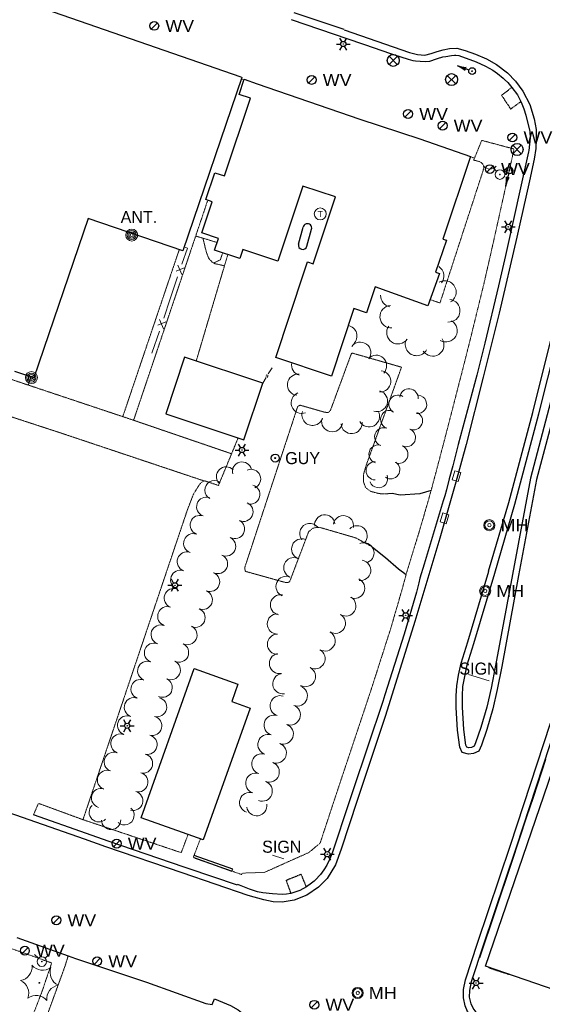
# Model space of a CAD drawing. Extents: x 386588 to 390135, y 96998 to 113606.
# Tile 18 of 92: x 387550 to 387758, y 98726 to 99119. Entities that reach past the tile are written whole.
import ezdxf
from ezdxf.enums import TextEntityAlignment as Align

# ---------------------------------------------------------------- set-up
doc = ezdxf.new("R2010")
doc.units = 0
doc.header["$MEASUREMENT"] = 0
doc.linetypes.add('Wisdot3', pattern=[0.1875, 0.125, -0.0625])
doc.linetypes.add('Wisdot5', pattern=[0.1, 0.05, -0.05])
for name, color, linetype, lineweight in [('E_BLD', 241, 'Continuous', 25), ('E_BLD_HvyDash', 241, 'Wisdot3', 25), ('E_DRN', 40, 'Continuous', 15), ('E_DWY', 2, 'Wisdot3', 15), ('E_LAND_Vegetation', 3, 'Continuous', 15), ('E_LTG', 21, 'Continuous', 25), ('E_MISCPROP', 30, 'Continuous', 15), ('E_MISCPROP_Railing', 30, 'Continuous', 15), ('E_MISCPROP_Solid', 241, 'Continuous', 15), ('E_PATH_Sidewalk', 2, 'Wisdot5', 15), ('E_RDWY', 21, 'Continuous', 25), ('E_RDWY_AsphConc', 200, 'Continuous', 25), ('E_RDWY_C_and_G', 21, 'Continuous', 25), ('E_SGN', 21, 'Continuous', 15), ('E_SIG', 5, 'Continuous', 30), ('E_UTL_EGuyWire', 200, 'Continuous', 25), ('E_UTL_MH', 30, 'Continuous', 15), ('E_UTL_W', 5, 'Continuous', 25), ('E_UTL_WHydrant', 4, 'Continuous', 15), ('E_WAL', 40, 'Continuous', 25)]:
    doc.layers.add(name, color=color, linetype=linetype, lineweight=lineweight)
doc.styles.add('Style-dot_font5', font='dot_font5.shx')

# ---------------------------------------------------------------- blocks, each defined once
blk = doc.blocks.new('ANT')
at = {"layer": 'E_MISCPROP', "style": 'Style-dot_font5'}
blk.add_text('ANT.', height=12, dxfattribs=at).set_placement((0, 0), align=Align.MIDDLE_CENTER)
blk = doc.blocks.new('CULV')
at = {"layer": 'E_DRN'}
blk.add_arc((0, 6.15), 6.15, 216.8699, 323.1301, dxfattribs=at)
blk = doc.blocks.new('GUY')
at = {"layer": 'E_UTL_EGuyWire'}
for radius in [4, 0.5]:
    blk.add_circle((0, 0), radius, dxfattribs=at)
at = {"layer": 'E_UTL_EGuyWire', "style": 'Style-dot_font5'}
blk.add_text('GUY', height=12, dxfattribs=at).set_placement((10, 0), align=Align.MIDDLE_LEFT)
blk = doc.blocks.new('HYD')
at = {"layer": 'E_UTL_WHydrant'}
for p, q in [((-3.8, 3.8), (-8.3, 8.3)), ((3.8, 3.8), (8.3, 8.3))]:
    blk.add_line(p, q, dxfattribs=at)
for radius in [5.48, 0.42]:
    blk.add_circle((0, 0), radius, dxfattribs=at)
blk = doc.blocks.new('INLET')
at = {"layer": 'E_DRN', "flags": 128}
blk.add_lwpolyline([(-7.5, 10), (7.5, 10), (7.5, 0), (-7.5, 0)], close=True, dxfattribs=at)
blk = doc.blocks.new('LPOL')
at = {"layer": 'E_LTG'}
for p, q in [((-4, 0), (-1.5, 0)), ((-0.75, 1.3), (-2, 3.46)), ((0.75, 1.3), (2, 3.46)), ((1.5, 0), (4, 0)), ((-2, -3.46), (-0.75, -1.3)), ((2, -3.46), (0.75, -1.3))]:
    blk.add_line(p, q, dxfattribs=at)
for radius in [1.5, 1.5, 1.5, 0.125]:
    blk.add_circle((0, 0), radius, dxfattribs=at)
blk = doc.blocks.new('MH')
at = {"layer": 'E_UTL_MH'}
for radius in [5, 4, 1.5]:
    blk.add_circle((0, 0), radius, dxfattribs=at)
at = {"layer": 'E_UTL_MH', "style": 'Style-dot_font5', "width": 1.111111}
blk.add_text('MH', height=10.8, dxfattribs=at).set_placement((10, 0), align=Align.MIDDLE_LEFT)
blk = doc.blocks.new('PBX')
at = {"layer": 'E_SIG'}
for p, q in [((4.9, 5.1), (-5.1, -5.1)), ((-5.1, 5), (5, -5.2))]:
    blk.add_line(p, q, dxfattribs=at)
blk.add_circle((0, 0), 7.21, dxfattribs=at)
blk = doc.blocks.new('CTRE')
at = {"layer": 'E_LAND_Vegetation'}
blk.add_circle((0, 0), 0.223, dxfattribs=at)
for centre, start, end in [((-11.97, 8.96), 280.2067, 5.9716), ((1.81, 14.92), 220.2113, 305.9762), ((13.83, 5.89), 160.2113, 245.9762), ((-13.83, -5.9), 340.2113, 65.9762), ((-1.81, -14.93), 40.2113, 125.9762)]:
    blk.add_arc(centre, 7.87, start, end, dxfattribs=at)
at = {"layer": 'E_LAND_Vegetation', "extrusion": (0, 0, -1)}
blk.add_arc((-12.03, -9.04), 7.87, 354.0728, 79.7489, dxfattribs=at)
blk = doc.blocks.new('POLE')
at = {"layer": 'E_MISCPROP'}
for radius in [4.46, 3.35, 2.23, 1.12]:
    blk.add_circle((0, 0), radius, dxfattribs=at)
blk = doc.blocks.new('SIGN')
at = {"layer": 'E_SGN', "lineweight": 13, "style": 'Style-dot_font5'}
blk.add_text('SIGN', height=12, dxfattribs=at).set_placement((0, 0), align=Align.MIDDLE_CENTER)
blk = doc.blocks.new('TANK')
at = {"layer": 'E_MISCPROP_Solid'}
blk.add_circle((0, 0), 10.9, dxfattribs=at)
at = {"layer": 'E_MISCPROP_Solid', "style": 'Style-dot_font5', "width": 1.111111}
blk.add_text('T', height=10.8, dxfattribs=at).set_placement((0, 0), align=Align.MIDDLE_CENTER)
blk = doc.blocks.new('WV')
at = {"layer": 'E_UTL_W'}
blk.add_line((-2.83, -2.83), (2.83, 2.83), dxfattribs=at)
blk.add_circle((0, 0), 4, dxfattribs=at)
at = {"layer": 'E_UTL_W', "style": 'Style-dot_font5', "width": 1.111111}
blk.add_text('WV', height=10.8, dxfattribs=at).set_placement((10, 0), align=Align.MIDDLE_LEFT)

msp = doc.modelspace()

# ---------------------------------------------------------------- linework, layer by layer
at = {"layer": 'E_BLD'}
for p, q in [((387638.07, 99096.24), (387504.22, 99142.72)), ((387638.3, 99096.16), (387614.75, 99027.03)), ((387637.24, 99089.4), (387639.27, 99095.46)), ((387638.07, 99096.24), (387638.3, 99096.16)), ((387638.3, 99096.16), (387638.3, 99096.16)), ((387639.27, 99095.46), (387639.27, 99095.46)), ((387639.27, 99095.46), (387644.43, 99093.68)), ((387644.43, 99093.68), (387685.4, 99079.56)), ((387631.42, 99056.87), (387641.77, 99087.89)), ((387641.77, 99087.89), (387637.24, 99089.4)), ((387637.24, 99089.4), (387637.24, 99089.4)), ((387641.77, 99087.89), (387641.77, 99087.89)), ((387685.4, 99079.56), (387709.47, 99071.68)), ((387709.47, 99071.68), (387729.7, 99064.59)), ((387729.7, 99064.59), (387718.62, 99031.71)), ((387624, 99047.42), (387627.57, 99058.15)), ((387627.57, 99058.15), (387631.42, 99056.87)), ((387631.42, 99056.87), (387631.42, 99056.87)), ((387662.71, 99052.85), (387652.72, 99022.91)), ((387675.71, 99048.51), (387662.71, 99052.85)), ((387662.71, 99052.85), (387662.71, 99052.85)), ((387666.83, 99021.87), (387675.71, 99048.51)), ((387675.71, 99048.51), (387675.71, 99048.51)), ((387622.44, 99034.17), (387626.57, 99046.56)), ((387626.57, 99046.56), (387624, 99047.42)), ((387624, 99047.42), (387624, 99047.42)), ((387626.57, 99046.56), (387626.57, 99046.56)), ((387577.03, 99039.88), (387555.37, 98976.3)), ((387614.75, 99027.03), (387577.03, 99039.88)), ((387577.03, 99039.88), (387577.03, 99039.88)), ((387660.93, 99029.67), (387662.81, 99036.51)), ((387629.04, 99031.97), (387622.44, 99034.17)), ((387622.44, 99034.17), (387622.44, 99034.17)), ((387664.33, 99028.83), (387666.19, 99035.6)), ((387627.48, 99027.28), (387629.04, 99031.97)), ((387629.04, 99031.97), (387629.04, 99031.97)), ((387720.04, 99031.2), (387715.73, 99018.44)), ((387718.62, 99031.71), (387720.04, 99031.2)), ((387614.75, 99027.03), (387614.75, 99027.03)), ((387637.52, 99023.93), (387627.48, 99027.28)), ((387638.73, 99027.57), (387637.52, 99023.93)), ((387652.72, 99022.91), (387638.73, 99027.57)), ((387638.73, 99027.57), (387638.73, 99027.57)), ((387637.52, 99023.93), (387637.52, 99023.93)), ((387652.72, 99022.91), (387652.72, 99022.91)), ((387663.27, 99018.62), (387664.6, 99022.61)), ((387664.6, 99022.61), (387664.6, 99022.61)), ((387664.6, 99022.61), (387666.83, 99021.87)), ((387651.88, 98984.45), (387663.27, 99018.62)), ((387663.27, 99018.62), (387663.27, 99018.62)), ((387717.29, 99017.93), (387712.63, 99005.05)), ((387715.73, 99018.44), (387717.29, 99017.93)), ((387691.62, 99012.61), (387688.17, 99002.26)), ((387712.63, 99005.05), (387691.62, 99012.61)), ((387683.08, 99003.96), (387674.1, 98977.04)), ((387688.17, 99002.26), (387683.08, 99003.96)), ((387683.08, 99003.96), (387683.08, 99003.96)), ((387688.17, 99002.26), (387688.17, 99002.26)), ((387615.53, 98984.64), (387607.98, 98961.94)), ((387646.68, 98974.28), (387615.53, 98984.64)), ((387674.1, 98977.04), (387651.88, 98984.45)), ((387555.37, 98976.3), (387547.68, 98978.93)), ((387555.37, 98976.3), (387555.37, 98976.3)), ((387639.12, 98951.58), (387646.68, 98974.28)), ((387646.68, 98974.28), (387646.68, 98974.28)), ((387674.1, 98977.04), (387674.1, 98977.04)), ((387607.98, 98961.94), (387607.98, 98961.94)), ((387607.98, 98961.94), (387639.12, 98951.58)), ((387735.58, 98741.64), (387782.03, 98877.34)), ((387598.17, 98800.83), (387619.38, 98860.36)), ((387619.38, 98860.36), (387619.38, 98860.36)), ((387619.38, 98860.36), (387636.81, 98854.15)), ((387636.81, 98854.15), (387634.34, 98847.22)), ((387641.7, 98844.6), (387622.97, 98792)), ((387634.34, 98847.22), (387634.34, 98847.22)), ((387634.34, 98847.22), (387641.7, 98844.6)), ((387641.7, 98844.6), (387641.7, 98844.6)), ((387622.97, 98792), (387598.17, 98800.83)), ((387598.17, 98800.83), (387598.17, 98800.83)), ((387622.97, 98792), (387622.97, 98792)), ((387777.24, 98727.38), (387735.58, 98741.64)), ((387735.58, 98741.64), (387735.58, 98741.64))]:
    msp.add_line(p, q, dxfattribs=at)
for centre, start, end in [((387664.5, 99036.05), 345.3793, 167.8398), ((387662.64, 99029.31), 168.1984, 344.2158)]:
    msp.add_arc(centre, 1.75, start, end, dxfattribs=at)
at = {"layer": 'E_BLD_HvyDash', "flags": 128}
for points in [[(387746.2, 99092.18), (387742.02, 99089.06)], [(387742.02, 99089.06), (387745.66, 99083.61)], [(387745.66, 99083.61), (387749.8, 99086.59)], [(387662.08, 98778.28), (387656.07, 98775.86)], [(387664.13, 98773.26), (387662.08, 98778.28)], [(387656.07, 98775.86), (387657.88, 98770.69)]]:
    msp.add_lwpolyline(points, dxfattribs=at)
at = {"layer": 'E_DWY', "flags": 128}
for points in [[(387620.16, 98983.1), (387631.42, 99021.03), (387627.6, 99021.88), (387626.6, 99022.43), (387625.2, 99023.91), (387624.26, 99026.21), (387623.79, 99028.06), (387622.83, 99032.06), (387619.93, 99032.88), (387595.15, 98959.42), (387634.26, 98946.05)], [(387590.83, 98960.86), (387613.38, 99027.5)], [(387595.15, 98959.42), (387444.58, 99009.68)], [(387623.31, 98935.21), (387566.09, 98954.34), (387546.92, 98960.61), (387538.4, 98962.55), (387496.31, 98975.6), (387439.17, 98994.55)], [(387698.38, 98930.25), (387695.81, 98930.07), (387693.2, 98930.15), (387689.87, 98931.03), (387687.8, 98932.5), (387686.93, 98934.77), (387686.88, 98937.69), (387687.96, 98941.33), (387702.1, 98980.59), (387682.19, 98986.29), (387673.7, 98963.29), (387672.81, 98962.5), (387671.41, 98962.63), (387662.72, 98965.12), (387661.61, 98965.42), (387660.69, 98964.99), (387639.51, 98900.64), (387639.66, 98899.49), (387639.83, 98899.13), (387656.01, 98894.64), (387657.09, 98894.79), (387657.51, 98895.18), (387665.04, 98914.98), (387666.7, 98916.33), (387668.28, 98916.73), (387669.96, 98916.54), (387683.86, 98912.49), (387690.48, 98908.85)], [(387553.09, 98973.46), (387554.26, 98976.68)], [(387555.17, 98802.01), (387557.16, 98806.6), (387574.94, 98800.1), (387616.63, 98923.69), (387619.02, 98929.88), (387621.55, 98933.98), (387623.09, 98935.22), (387623.62, 98935.21), (387629.03, 98933.42), (387636.86, 98952.33)], [(387561.51, 98717.8), (387559.76, 98719.69), (387567.63, 98741.26), (387569.07, 98745.79)]]:
    msp.add_lwpolyline(points, dxfattribs=at)
at = {"layer": 'E_LAND_Vegetation'}
for centre, radius, start, end in [((387714.52, 99016.93), 4.51, 322.9352, 57.2369), ((387719.39, 99010.56), 4.51, 299.8309, 119.8309), ((387698.27, 99009.14), 4.51, 178.5099, 258.6815), ((387698.01, 99000.74), 4.51, 93.7276, 273.7276), ((387720.95, 99003.1), 4.51, 265.1288, 85.1288), ((387680.1, 98993.01), 4.23, 313.6565, 80.3008), ((387700.7, 98994.36), 4.51, 144.9078, 324.9078), ((387719.85, 98995.17), 4.51, 240.0258, 60.0258), ((387685.64, 98986.38), 4.23, 324.0365, 144.0365), ((387708.11, 98989.68), 4.51, 151.5975, 331.5975), ((387714.55, 98989.48), 4.51, 212.888, 32.888), ((387691.94, 98981.17), 4.23, 316.3005, 136.3005), ((387662.44, 98981.48), 4.23, 168.744, 253.9197), ((387660.79, 98973.57), 4.23, 83.9403, 263.9403), ((387693.61, 98974.95), 4.23, 265.4438, 85.4438), ((387662.26, 98966.39), 4.23, 110.6495, 290.6495), ((387692.28, 98967.08), 4.23, 253.048, 73.048), ((387700.72, 98965.81), 3.65, 59.2617, 239.2617), ((387705.1, 98968.32), 3.65, 355.3669, 175.3669), ((387708.52, 98965.76), 3.65, 263.4204, 83.4204), ((387666.58, 98961.58), 4.23, 161.2445, 341.2445), ((387689.13, 98960.96), 4.23, 208.7346, 28.7346), ((387697.37, 98959.73), 3.65, 71.0629, 251.0629), ((387706.84, 98959.19), 3.65, 247.7945, 67.7945), ((387674.42, 98959.07), 4.23, 167.497, 347.497), ((387682.16, 98958.3), 4.23, 184.7479, 4.7479), ((387695, 98952.81), 3.65, 71.0629, 251.0629), ((387704.04, 98952.51), 3.65, 245.7016, 65.7016), ((387692.75, 98945.92), 3.65, 73.0619, 253.0619), ((387701.03, 98945.85), 3.65, 245.7016, 65.7016), ((387638.45, 98938.92), 3.86, 13.7814, 193.7814), ((387691.6, 98939.28), 3.65, 89.7084, 269.7084), ((387697.78, 98939.68), 3.65, 235.0629, 55.0629), ((387632.08, 98936.98), 3.86, 44.3158, 224.3158), ((387642.03, 98936.01), 3.86, 292.5174, 112.5174), ((387627.46, 98931.52), 3.86, 60.698, 240.698), ((387692.94, 98936.14), 3.65, 201.1778, 21.1778), ((387641.73, 98929.8), 3.86, 255.2903, 75.2903), ((387624.16, 98924.91), 3.86, 70.4244, 250.4244), ((387638.96, 98922.89), 3.86, 246.5561, 66.5561), ((387621.57, 98917.62), 3.86, 70.4244, 250.4244), ((387635.63, 98916.1), 3.86, 241.7166, 61.7166), ((387665.5, 98914.24), 4.05, 37.6485, 217.6485), ((387671.46, 98917.66), 4.05, 7.0264, 187.0264), ((387678.91, 98917.32), 4.05, 349.9168, 169.9168), ((387684.36, 98913.32), 4.05, 316.4264, 136.4264), ((387618.98, 98910.34), 3.86, 70.4244, 250.4244), ((387632.05, 98909.13), 3.86, 245.2786, 65.2786), ((387662.26, 98908.08), 4.05, 67.3747, 247.3747), ((387687.09, 98906.5), 4.05, 292.899, 112.899), ((387616.39, 98903.06), 3.86, 70.4244, 250.4244), ((387628.82, 98902.11), 3.86, 245.2786, 65.2786), ((387659.14, 98900.6), 4.05, 67.3747, 247.3747), ((387685.81, 98899.55), 4.05, 260.8649, 80.8649), ((387613.8, 98895.78), 3.86, 70.4244, 250.4244), ((387625.65, 98894.97), 3.86, 247.9095, 67.9095), ((387656.02, 98893.12), 4.05, 67.3747, 247.3747), ((387683.36, 98892.4), 4.05, 246.048, 66.048), ((387611.21, 98888.49), 3.86, 70.4244, 250.4244), ((387622.74, 98887.81), 3.86, 247.9095, 67.9095), ((387653.79, 98885.77), 4.05, 78.7879, 258.7879), ((387679.86, 98885.38), 4.05, 238.913, 58.913), ((387608.62, 98881.22), 3.86, 70.4244, 250.4244), ((387619.84, 98880.65), 3.86, 247.9095, 67.9095), ((387652.57, 98878.17), 4.05, 90.438, 270.438), ((387675.68, 98878.44), 4.05, 238.913, 58.913), ((387605.98, 98873.93), 3.86, 69.7204, 249.7204), ((387616.62, 98873.75), 3.86, 244.3131, 64.3131), ((387652.63, 98870.07), 4.05, 90.438, 270.438), ((387671.57, 98871.4), 4.05, 240.333, 60.333), ((387603.3, 98866.68), 3.86, 69.7204, 249.7204), ((387613.27, 98866.78), 3.86, 244.3131, 64.3131), ((387667.55, 98864.31), 4.05, 241.7754, 61.7754), ((387600.62, 98859.43), 3.86, 69.7204, 249.7204), ((387609.99, 98859.76), 3.86, 244.9792, 64.9792), ((387653.4, 98862.41), 4.05, 101.3816, 281.3816), ((387663.72, 98857.18), 4.05, 241.7754, 61.7754), ((387597.95, 98852.18), 3.86, 69.7204, 249.7204), ((387606.72, 98852.76), 3.86, 244.9792, 64.9792), ((387654.73, 98854.32), 4.05, 98.6221, 278.6221), ((387660.49, 98849.48), 4.05, 249.7584, 69.7584), ((387595.27, 98844.93), 3.86, 69.7204, 249.7204), ((387604.51, 98845.02), 3.86, 255.5122, 75.5122), ((387653.69, 98845.53), 4.05, 72.4627, 252.4627), ((387657.68, 98841.88), 4.05, 249.7584, 69.7584), ((387592.59, 98837.68), 3.86, 69.7204, 249.7204), ((387602.58, 98837.54), 3.86, 255.5122, 75.5122), ((387651.25, 98837.81), 4.05, 72.4627, 252.4627), ((387654.88, 98834.28), 4.05, 249.7584, 69.7584), ((387589.91, 98830.43), 3.86, 69.7204, 249.7204), ((387600.7, 98830.01), 3.86, 256.4338, 76.4338), ((387648.81, 98830.08), 4.05, 72.4627, 252.4627), ((387652.08, 98826.68), 4.05, 249.7584, 69.7584), ((387587.23, 98823.18), 3.86, 69.7204, 249.7204), ((387598.89, 98822.5), 3.86, 256.4338, 76.4338), ((387646.37, 98822.36), 4.05, 72.4627, 252.4627), ((387649.27, 98819.08), 4.05, 249.7584, 69.7584), ((387584.55, 98815.93), 3.86, 69.7204, 249.7204), ((387597.04, 98815.05), 3.86, 254.625, 74.625), ((387643.93, 98814.63), 4.05, 72.4627, 252.4627), ((387582.2, 98808.71), 3.86, 73.7415, 253.7415), ((387646.47, 98811.48), 4.05, 249.7584, 69.7584), ((387594.99, 98807.61), 3.86, 254.625, 74.625), ((387641.49, 98806.91), 4.05, 72.4627, 252.4627), ((387581.27, 98803.04), 3.86, 134.5693, 314.5693), ((387591.52, 98801.84), 3.86, 228.7217, 48.7217), ((387644.33, 98805.69), 4.05, 188.3038, 8.3038), ((387586.17, 98800.02), 3.86, 181.0403, 1.0403)]:
    msp.add_arc(centre, radius, start, end, dxfattribs=at)
at = {"layer": 'E_MISCPROP_Railing'}
for p, q in [((387612.8, 99021.27), (387614.34, 99017.54)), ((387615.27, 99020.29), (387612.08, 99018.95)), ((387607.99, 98998.68), (387604.8, 98997.34)), ((387605.52, 98999.66), (387607.06, 98995.93)), ((387647.88, 98976.95), (387648.96, 98977.13)), ((387648.57, 98976.47), (387648.37, 98977.73))]:
    msp.add_line(p, q, dxfattribs=at)
at = {"layer": 'E_MISCPROP_Railing', "flags": 128}
for points in [[(387615.3, 99028.63), (387616.6, 99028.1), (387614.45, 99021.71)], [(387612.73, 99016.61), (387609.77, 99007.83)], [(387609.77, 99007.83), (387607.17, 99000.1)], [(387605.45, 98995), (387602.49, 98986.22)], [(387648.93, 98977.9), (387650.47, 98980.37)], [(387646.68, 98974.28), (387648.03, 98976.46)]]:
    msp.add_lwpolyline(points, dxfattribs=at)
at = {"layer": 'E_PATH_Sidewalk', "flags": 128}
for points in [[(387639.18, 99095.2), (387638.12, 99095.62)], [(387729.7, 99064.59), (387731.19, 99063.91), (387734.14, 99071.07), (387747, 99067.64), (387747, 99067.46), (387737.96, 99026.82), (387735.16, 99014.58), (387729.57, 98991.74), (387729.57, 98991.74), (387726.3, 98978.83), (387726.3, 98978.83), (387719.31, 98951.78), (387719.31, 98951.78), (387719.17, 98951.24), (387719.17, 98951.24), (387715.85, 98938.63), (387715.85, 98938.63), (387713.9, 98931.35), (387713.9, 98931.35), (387712.51, 98926.41), (387712.51, 98926.41), (387708.98, 98914.33), (387708.98, 98914.33), (387705.98, 98904.63), (387705.98, 98904.63), (387703.92, 98897.87), (387703.92, 98897.87), (387703.37, 98895.8), (387703.37, 98895.8), (387702.53, 98892.63), (387702.53, 98892.63), (387697.83, 98876.47), (387697.83, 98876.47), (387689.94, 98851.85), (387689.94, 98851.85), (387687.16, 98843.52), (387687.16, 98843.52), (387677.09, 98813.38), (387677.09, 98813.38), (387675.11, 98807.42), (387675.11, 98807.42), (387669.88, 98791.57), (387669.88, 98791.57), (387669.6, 98790.75), (387665.15, 98787.01), (387647.41, 98779.08), (387638.51, 98778.77), (387638.24, 98778.23), (387618.94, 98784.96)], [(387731.18, 99063.91), (387730.87, 99063.21), (387733.35, 99062.59), (387734.17, 99062.03), (387734.74, 99061.32), (387734.94, 99060.33), (387734.67, 99059), (387717.46, 99006.23), (387713.53, 99007.53)], [(387619.93, 99032.88), (387624.75, 99047.17)], [(387622.83, 99032.06), (387628.49, 99030.33)], [(387627.11, 99022.15), (387629.76, 99023.4), (387630.69, 99026.21)], [(387631.42, 99021.03), (387632.77, 99025.51)], [(387735.58, 98741.64), (387782.03, 98877.34), (387784.32, 98876.56), (387789.77, 98891.42), (387797.44, 98913.76), (387807.31, 98943.49), (387812.93, 98959.19), (387822.56, 98987.59)], [(387616.87, 98794.17), (387614.17, 98786.93), (387574.94, 98800.1)], [(387618.94, 98784.96), (387621.81, 98792.41)], [(387554.17, 98720.1), (387558.56, 98731.44), (387562.44, 98742.95), (387543.06, 98749.81), (387501.91, 98763.92), (387476.7, 98772.55)], [(387745.2, 98738.35), (387745.01, 98738.3), (387737.05, 98740.91), (387736.77, 98741.24)]]:
    msp.add_lwpolyline(points, dxfattribs=at)
at = {"layer": 'E_RDWY', "flags": 128}
for points in [[(387679.18, 99115.23), (387659.25, 99121.95)], [(387679.21, 99115.22), (387705.3, 99106.09), (387708.45, 99105.32), (387711.38, 99105.09), (387713.99, 99105.68), (387716.39, 99106.53), (387718.79, 99107.13), (387721.24, 99107.75), (387724.2, 99107.89), (387727.47, 99106.9), (387731.7, 99105.4), (387736.02, 99103.58), (387740.08, 99101.33), (387744.4, 99097.97), (387747.58, 99094.7), (387750.51, 99090.76), (387753.32, 99085.42), (387755.09, 99079.61), (387755.87, 99075.44), (387755.92, 99071.49), (387755.67, 99067.83), (387755.07, 99063.55), (387753.13, 99054.93), (387748.1, 99032.52), (387741.03, 99002.19), (387734.64, 98976.65), (387727.85, 98949.74), (387723.83, 98934.79), (387717.4, 98912.38), (387707.47, 98879.17), (387695.7, 98841.6), (387684.46, 98807.74), (387678, 98788.32), (387675.79, 98782.11), (387672.4, 98776.65), (387668.93, 98773.2), (387664.28, 98769.97), (387659.22, 98768), (387654.5, 98767.24), (387650.82, 98767.33), (387647.08, 98768.06), (387640.89, 98769.8), (387614.52, 98778.84), (387584.12, 98789.2), (387575.51, 98792.28), (387531.2, 98807.72)], [(387736.89, 98899.16), (387744.94, 98926.64), (387754.52, 98962.55), (387765.06, 99004.7), (387773.01, 99039.63), (387779.27, 99069), (387780.44, 99074.89), (387781.85, 99077.29), (387784.42, 99077.95), (387786.4, 99077.37), (387787.74, 99076.3), (387788.63, 99074.44), (387788.66, 99071.99), (387787.73, 99067.63), (387775.82, 99013.36)], [(387739.29, 98898.46), (387747.34, 98925.97), (387756.94, 98961.93), (387767.5, 99004.11), (387775.45, 99039.09), (387781.72, 99068.5), (387782.8, 99073.99), (387783.48, 99075.12), (387784.38, 99075.36), (387785.23, 99075.11), (387785.73, 99074.7), (387786.14, 99073.85), (387786.16, 99072.24), (387785.28, 99068.16), (387773.37, 99013.9)], [(387775.8, 99013.3), (387766.04, 98973.64), (387756.02, 98935.79), (387748.83, 98897.46), (387742.13, 98861.15), (387740.35, 98851.97), (387738.54, 98844.3), (387736.1, 98836.12), (387734, 98829.79), (387732.96, 98827.48), (387730.81, 98826.48), (387728.89, 98826.19), (387726.37, 98826.89), (387725.37, 98829.05), (387724.51, 98835.8), (387723.92, 98844.83), (387723.88, 98849.54), (387724.14, 98853.45), (387724.87, 98857.69), (387725.87, 98862.52), (387728.58, 98871.1), (387736.9, 98899.17)], [(387773.37, 99013.9), (387763.62, 98974.25), (387753.58, 98936.34), (387746.37, 98897.91), (387739.68, 98861.62), (387737.91, 98852.49), (387736.12, 98844.94), (387733.72, 98836.87), (387731.67, 98830.7), (387731.06, 98829.35), (387730.08, 98828.9), (387729.04, 98828.74), (387728.15, 98828.99), (387727.8, 98829.75), (387727, 98836.04), (387726.42, 98844.93), (387726.39, 98849.47), (387726.63, 98853.16), (387727.32, 98857.23), (387728.29, 98861.88), (387730.97, 98870.37), (387739.29, 98898.46)], [(387840.44, 98699.77), (387827.97, 98704.13), (387793.4, 98715.92), (387778.54, 98704.9), (387777.77, 98704.67), (387776.26, 98705.14), (387750.97, 98714.04), (387737.01, 98718.86), (387735.56, 98719.64), (387733.52, 98721.47), (387731.87, 98723.25), (387730.67, 98724.87), (387729.95, 98726.62), (387729.29, 98729.29), (387729.33, 98732), (387730.1, 98735.59), (387734.85, 98749.99), (387747.96, 98789.19), (387763.91, 98837.81), (387775.65, 98875.79), (387778.79, 98886.66), (387780.54, 98892.68)], [(387775.47, 98702.77), (387750.15, 98711.68), (387736, 98716.56), (387734.11, 98717.58), (387731.76, 98719.69), (387729.94, 98721.65), (387728.48, 98723.63), (387727.56, 98725.84), (387726.79, 98729), (387726.84, 98732.29), (387727.69, 98736.25), (387732.48, 98750.77), (387745.59, 98789.98), (387761.53, 98838.57)], [(387616.94, 98780.56), (387615.33, 98781.21), (387584.95, 98791.56), (387576.34, 98794.63), (387555.17, 98802.01)], [(387548.53, 98753.08), (387569.07, 98745.79), (387572.01, 98744.71), (387600.36, 98735.28), (387623.98, 98726.81), (387626.45, 98726.38)], [(387626.45, 98726.38), (387627.41, 98728.69), (387633.84, 98725.98), (387636.9, 98724.19), (387640.19, 98721.64), (387641.71, 98720.01), (387645.27, 98715.03), (387647.31, 98710.1), (387648.32, 98704.87), (387648.21, 98700.74), (387647.58, 98696.86), (387646.06, 98692.5), (387640.17, 98674.39), (387627.3, 98635.76), (387619.53, 98612.55), (387607.22, 98574.99)]]:
    msp.add_lwpolyline(points, dxfattribs=at)
at = {"layer": 'E_RDWY_AsphConc', "flags": 128}
for points in [[(387713.9, 98931.35), (387709.42, 98930.12), (387701.59, 98929.6), (387698.38, 98930.25)], [(387690.48, 98908.85), (387695.7, 98904.61), (387700.95, 98900.13), (387703.92, 98897.87)]]:
    msp.add_lwpolyline(points, dxfattribs=at)
at = {"layer": 'E_RDWY_C_and_G'}
for p, q in [((387658.08, 99119.27), (387692.02, 99107.71)), ((387692.02, 99107.71), (387692.02, 99107.71)), ((387692.02, 99107.71), (387693.09, 99107.34)), ((387693.09, 99107.34), (387693.09, 99107.34)), ((387693.09, 99107.34), (387698.94, 99105.35)), ((387698.94, 99105.35), (387698.94, 99105.35)), ((387698.94, 99105.35), (387704.73, 99103.48)), ((387704.73, 99103.48), (387706.56, 99102.99)), ((387706.56, 99102.99), (387706.56, 99102.99)), ((387706.56, 99102.99), (387707.67, 99102.8)), ((387713.4, 99102.7), (387716.09, 99103.53)), ((387716.09, 99103.53), (387716.52, 99103.7)), ((387716.09, 99103.53), (387716.09, 99103.53)), ((387716.52, 99103.7), (387718.58, 99104.33)), ((387718.58, 99104.33), (387719.84, 99104.59)), ((387718.58, 99104.33), (387718.58, 99104.33)), ((387719.84, 99104.59), (387722.03, 99104.88)), ((387719.84, 99104.59), (387719.84, 99104.59)), ((387722.03, 99104.88), (387723.23, 99105)), ((387722.03, 99104.88), (387722.03, 99104.88)), ((387723.23, 99105), (387723.23, 99105)), ((387723.23, 99105), (387723.76, 99105)), ((387723.76, 99105), (387723.76, 99105)), ((387723.76, 99105), (387724.98, 99104.86)), ((387724.98, 99104.86), (387724.98, 99104.86)), ((387724.98, 99104.86), (387731.94, 99102.41)), ((387707.67, 99102.8), (387707.67, 99102.8)), ((387707.67, 99102.8), (387709.49, 99102.64)), ((387709.49, 99102.64), (387709.49, 99102.64)), ((387709.49, 99102.64), (387711.72, 99102.53)), ((387711.72, 99102.53), (387713.4, 99102.7)), ((387711.72, 99102.53), (387711.72, 99102.53)), ((387713.4, 99102.7), (387713.4, 99102.7)), ((387731.94, 99102.41), (387735.6, 99100.7)), ((387735.6, 99100.7), (387738.6, 99099.06)), ((387738.6, 99099.06), (387738.6, 99099.06)), ((387738.6, 99099.06), (387740.43, 99097.76)), ((387740.43, 99097.76), (387740.43, 99097.76)), ((387740.43, 99097.76), (387742.72, 99095.84)), ((387742.72, 99095.84), (387742.72, 99095.84)), ((387742.72, 99095.84), (387743.21, 99095.41)), ((387743.21, 99095.41), (387743.21, 99095.41)), ((387743.21, 99095.41), (387744.5, 99094.11)), ((387744.5, 99094.11), (387744.5, 99094.11)), ((387744.5, 99094.11), (387746.2, 99092.18)), ((387746.2, 99092.18), (387746.2, 99092.18)), ((387746.2, 99092.18), (387748.38, 99089.23)), ((387748.38, 99089.23), (387748.38, 99089.23)), ((387748.38, 99089.23), (387749.8, 99086.59)), ((387749.8, 99086.59), (387749.8, 99086.59)), ((387749.8, 99086.59), (387750.18, 99085.69)), ((387750.18, 99085.69), (387750.18, 99085.69)), ((387750.18, 99085.69), (387750.95, 99083.63)), ((387750.95, 99083.63), (387750.95, 99083.63)), ((387750.95, 99083.63), (387751.74, 99081.09)), ((387751.74, 99081.09), (387751.74, 99081.09)), ((387751.74, 99081.09), (387753.28, 99074.6)), ((387753.49, 99072.03), (387752.89, 99067.03)), ((387753.28, 99074.6), (387753.28, 99074.6)), ((387753.28, 99074.6), (387753.49, 99072.03)), ((387753.49, 99072.03), (387753.49, 99072.03)), ((387752.8, 99066.44), (387743.55, 99025.15)), ((387752.89, 99067.03), (387752.8, 99066.44)), ((387752.89, 99067.03), (387752.89, 99067.03)), ((387743.55, 99025.15), (387740.86, 99013.02)), ((387743.55, 99025.15), (387743.55, 99025.15)), ((387740.86, 99013.02), (387735.4, 98990.23)), ((387740.86, 99013.02), (387740.86, 99013.02)), ((387735.4, 98990.23), (387732.12, 98977.39)), ((387735.4, 98990.23), (387735.4, 98990.23)), ((387732.12, 98977.39), (387725.65, 98953.18)), ((387732.12, 98977.39), (387732.12, 98977.39)), ((387724.75, 98949.78), (387722.55, 98941.26)), ((387725.65, 98953.18), (387724.75, 98949.78)), ((387724.75, 98949.78), (387724.75, 98949.78)), ((387725.65, 98953.18), (387725.65, 98953.18)), ((387722.55, 98941.26), (387721.19, 98936.03)), ((387722.55, 98941.26), (387722.55, 98941.26)), ((387721.19, 98936.03), (387720.01, 98931.62)), ((387721.19, 98936.03), (387721.19, 98936.03)), ((387720.01, 98931.62), (387719.34, 98929.22)), ((387720.01, 98931.62), (387720.01, 98931.62)), ((387718.76, 98927.23), (387714.39, 98912.62)), ((387719.34, 98929.22), (387718.76, 98927.23)), ((387718.76, 98927.23), (387718.76, 98927.23)), ((387719.34, 98929.22), (387719.34, 98929.22)), ((387714.39, 98912.62), (387711.18, 98902.03)), ((387714.39, 98912.62), (387714.39, 98912.62)), ((387711.18, 98902.03), (387709.48, 98896.38)), ((387711.18, 98902.03), (387711.18, 98902.03)), ((387709.48, 98896.38), (387709, 98894.57)), ((387709.48, 98896.38), (387709.48, 98896.38)), ((387708.05, 98890.9), (387703.22, 98874.06)), ((387709, 98894.57), (387708.05, 98890.9)), ((387708.05, 98890.9), (387708.05, 98890.9)), ((387709, 98894.57), (387709, 98894.57)), ((387703.22, 98874.06), (387695.49, 98849.9)), ((387703.22, 98874.06), (387703.22, 98874.06)), ((387695.49, 98849.9), (387694.61, 98847.26)), ((387695.49, 98849.9), (387695.49, 98849.9)), ((387694.61, 98847.26), (387682.7, 98811.59)), ((387694.61, 98847.26), (387694.61, 98847.26)), ((387682.7, 98811.59), (387680.57, 98805.2)), ((387680.57, 98805.2), (387675.08, 98788.77)), ((387680.57, 98805.2), (387680.57, 98805.2)), ((387675.08, 98788.77), (387674.54, 98787.19)), ((387675.08, 98788.77), (387675.08, 98788.77)), ((387674.54, 98787.19), (387673.54, 98784.52)), ((387672.3, 98781.95), (387671.13, 98780.04)), ((387673.54, 98784.52), (387672.3, 98781.95)), ((387672.3, 98781.95), (387672.3, 98781.95)), ((387636.63, 98773.92), (387616.94, 98780.56)), ((387669.74, 98778.28), (387667.65, 98775.96)), ((387671.13, 98780.04), (387669.74, 98778.28)), ((387669.74, 98778.28), (387669.74, 98778.28)), ((387636.81, 98774.24), (387636.63, 98773.92)), ((387641.39, 98772.43), (387636.81, 98774.24)), ((387664.13, 98773.26), (387661.54, 98771.89)), ((387666.22, 98774.72), (387664.13, 98773.26)), ((387664.13, 98773.26), (387664.13, 98773.26)), ((387667.27, 98775.58), (387666.22, 98774.72)), ((387666.22, 98774.72), (387666.22, 98774.72)), ((387667.65, 98775.96), (387667.27, 98775.58)), ((387667.27, 98775.58), (387667.27, 98775.58)), ((387667.65, 98775.96), (387667.65, 98775.96)), ((387644.67, 98771.31), (387641.39, 98772.43)), ((387641.39, 98772.43), (387641.39, 98772.43)), ((387646.69, 98770.88), (387644.67, 98771.31)), ((387644.67, 98771.31), (387644.67, 98771.31)), ((387650.54, 98770.47), (387646.69, 98770.88)), ((387646.69, 98770.88), (387646.69, 98770.88)), ((387654.4, 98770.29), (387650.54, 98770.47)), ((387656.15, 98770.37), (387654.4, 98770.29)), ((387654.4, 98770.29), (387654.4, 98770.29)), ((387657.88, 98770.69), (387656.15, 98770.37)), ((387661.54, 98771.89), (387657.88, 98770.69)), ((387657.88, 98770.69), (387657.88, 98770.69)), ((387661.54, 98771.89), (387661.54, 98771.89))]:
    msp.add_line(p, q, dxfattribs=at)
at = {"layer": 'E_RDWY_C_and_G', "flags": 128}
msp.add_lwpolyline([(387733.34, 98745.15), (387746.14, 98783.08), (387746.14, 98783.08), (387752.18, 98801.33), (387752.18, 98801.33), (387754.73, 98809.06), (387754.73, 98809.06), (387759.67, 98824.17)], dxfattribs=at)
at = {"layer": 'E_SGN'}
for p, q in [((387728.85, 98857.98), (387737.11, 98855.45)), ((387650.55, 98785.9), (387655.09, 98784.46))]:
    msp.add_line(p, q, dxfattribs=at)
at = {"layer": 'E_SIG'}
for p, q in [((387724.29, 99100.91), (387728.98, 99099.17)), ((387743.77, 99052.85), (387744.88, 99057.73))]:
    msp.add_line(p, q, dxfattribs=at)
at = {"layer": 'E_SIG', "flags": 128}
for points in [[(387727.92, 99100.17), (387726.86, 99099.96), (387727.52, 99099.1)], [(387744.02, 99056.54), (387744.38, 99055.53), (387745.14, 99056.29)]]:
    msp.add_lwpolyline(points, dxfattribs=at)
at = {"layer": 'E_SIG'}
for centre, radius in [((387730.29, 99098.68), 1.37), ((387730.29, 99098.68), 0.105), ((387745.19, 99059.09), 1.37), ((387745.19, 99059.09), 0.105)]:
    msp.add_circle(centre, radius, dxfattribs=at)
for centre, start, end in [((387728.48, 99112.14), 249.564, 267.3264), ((387732.08, 99055.51), 347.206, 4.9684)]:
    msp.add_arc(centre, 11.99, start, end, dxfattribs=at)
at = {"layer": 'E_SIG', "extrusion": (0, 0, -1)}
for centre, start, end in [((-387720.11, 99089.68), 110.436, 128.1983), ((-387755.46, 99050.2), 12.794, 30.5563)]:
    msp.add_arc(centre, 11.99, start, end, dxfattribs=at)
at = {"layer": 'E_WAL', "flags": 128}
msp.add_lwpolyline([(387619.18, 98785.04), (387634.38, 98779.57), (387634.79, 98780.4), (387619.37, 98785.74)], dxfattribs=at)

# ---------------------------------------------------------------- block references
at = {"layer": 'E_DRN', "xscale": 0.5, "yscale": 0.5, "zscale": 0.5}
msp.add_blockref('CULV', (387737.38, 99059.59), dxfattribs=at)
at = {"layer": 'E_DRN', "xscale": 0.25, "yscale": 0.25, "zscale": 0.25}
for p, rotation in [((387722.86, 98937.49), 252.2864619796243), ((387718.1, 98920.65), 253.4685878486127)]:
    msp.add_blockref('INLET', p, dxfattribs=dict(at, rotation=rotation))
at = {"layer": 'E_LAND_Vegetation', "xscale": 0.7108526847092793, "yscale": 0.7108526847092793, "zscale": 0.7108526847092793}
msp.add_blockref('CTRE', (387557.54, 98735.01), dxfattribs=at)
at = {"layer": 'E_LTG', "xscale": 0.692840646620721, "yscale": 0.692840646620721, "zscale": 0.692840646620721}
for p in [(387678.87, 99109.5), (387744.74, 99036.57), (387638.42, 98947.54), (387611.65, 98893.59), (387703.76, 98881.58), (387592.62, 98837.54), (387672.49, 98786.32), (387731.88, 98734.93)]:
    msp.add_blockref('LPOL', p, dxfattribs=at)
at = {"layer": 'E_MISCPROP'}
for name, p, xscale, yscale, zscale in [('ANT', (387597.3, 99040.51), 0.3999999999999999, 0.3999999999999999, 0.3999999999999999), ('POLE', (387594.4, 99033.29), 0.5377037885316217, 0.5377037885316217, 0.5377037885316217), ('POLE', (387554.36, 98976.46), 0.5377037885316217, 0.5377037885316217, 0.5377037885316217)]:
    msp.add_blockref(name, p, dxfattribs=dict(at, xscale=xscale, yscale=yscale, zscale=zscale))
at = {"layer": 'E_MISCPROP_Solid', "xscale": 0.2206654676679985, "yscale": 0.2206654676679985, "zscale": 0.2206654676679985}
msp.add_blockref('TANK', (387669.67, 99041.72), dxfattribs=at)
at = {"layer": 'E_SGN', "xscale": 0.3999999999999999, "yscale": 0.3999999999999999, "zscale": 0.3999999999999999}
for p in [(387733.07, 98860.36), (387654.31, 98789.31)]:
    msp.add_blockref('SIGN', p, dxfattribs=at)
at = {"layer": 'E_SIG', "xscale": 0.3326853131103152, "yscale": 0.3326853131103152, "zscale": 0.3326853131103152}
for p in [(387698.83, 99102.99), (387722.09, 99095.3), (387748.25, 99067.44)]:
    msp.add_blockref('PBX', p, dxfattribs=at)
at = {"layer": 'E_UTL_EGuyWire', "xscale": 0.3999999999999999, "yscale": 0.3999999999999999, "zscale": 0.3999999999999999}
msp.add_blockref('GUY', (387651.67, 98944.32), dxfattribs=at)
at = {"layer": 'E_UTL_MH', "xscale": 0.4444444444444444, "yscale": 0.4444444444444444, "zscale": 0.4444444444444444}
for p in [(387737.2, 98917.57), (387735.51, 98891.36), (387684.62, 98730.98)]:
    msp.add_blockref('MH', p, dxfattribs=at)
at = {"layer": 'E_UTL_W', "xscale": 0.4444444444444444, "yscale": 0.4444444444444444, "zscale": 0.4444444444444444}
for p in [(387603.38, 99116.75, 1607.53), (387666.22, 99095.2), (387704.72, 99081.6), (387718.5, 99076.94), (387746.38, 99072.22), (387737.38, 99059.59), (387588.39, 98790.56), (387564.29, 98759.97), (387551.74, 98747.82), (387580.6, 98743.63), (387667.29, 98726.24)]:
    msp.add_blockref('WV', p, dxfattribs=at)
at = {"layer": 'E_UTL_WHydrant', "xscale": 0.3477624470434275, "yscale": 0.3477624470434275, "zscale": 0.3477624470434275}
for p in [(387741.4, 99057.42), (387558.51, 98743.47)]:
    msp.add_blockref('HYD', p, dxfattribs=at)

doc.saveas('drawing.dxf')
